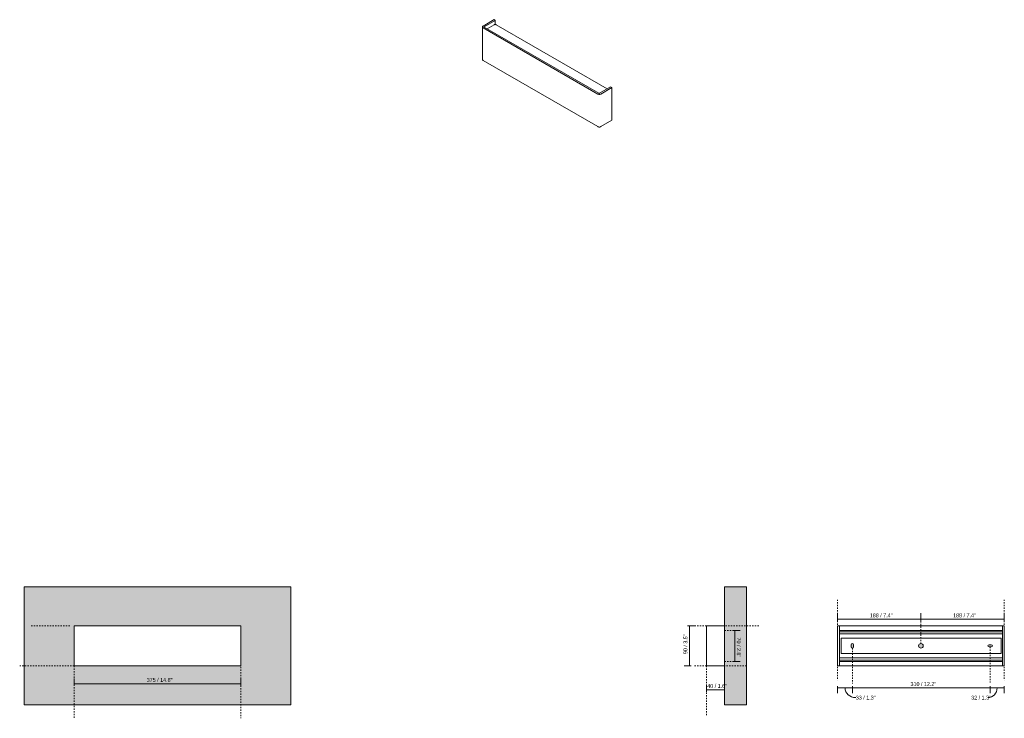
# Model space of a CAD drawing. Header units: millimetres. Extents: x -6890 to -4674, y 137 to 6910.
# Tile 1 of 2: x -6890 to -4674, y 137 to 1710. Entities that reach past the tile are written whole.
import ezdxf

# ---------------------------------------------------------------- set-up
doc = ezdxf.new("R2010")
doc.units = ezdxf.units.MM
doc.linetypes.add('Dash', pattern=[6, 3, -3])
doc.layers.add('A-ANNO-DIMS', color=7, linetype='Dash', lineweight=9, true_color=0xd2d2d2)
for name, color, linetype, lineweight in [('A-ANNO-DIMS-4', 7, 'Continuous', 9), ('A-DETL-GENF', 7, 'Continuous', 9), ('A-WALL', 7, 'Continuous', 9), ('A-WALL-PATT', 7, 'Continuous', 9), ('E-LITE-EQPM', 7, 'Continuous', 20)]:
    doc.layers.add(name, color=color, linetype=linetype, lineweight=lineweight)
doc.styles.add('Arial Narrow', font='ARIALN.TTF', dxfattribs={"height": 8.8})
doc.dimstyles.new('FARO_-_2_2mm_Arial_Narrow_mm_Inch_Left', dxfattribs={"dimscale": 304.8, "dimtxt": 9.006193, "dimasz": 0, "dimexe": 0.03937, "dimexo": 0.0625, "dimgap": 0.006562, "dimtad": 1, "dimdec": 0, "dimzin": 0, "dimdsep": 46, "dimtxsty": 'Arial Narrow', "dimblk1": 'NONE', "dimblk2": 'NONE', "dimsah": 1, "dimcen": 0.09, "dimadec": 0, "dimazin": 0, "dimtfac": 1, "dimtdec": 4, "dimtix": 1, "dimtmove": 0, "dimatfit": 3, "dimfxl": 0.013123, "dimfxlon": 1, "dimtvp": 1, "dimtolj": 1, "dimtzin": 0, "dimarcsym": 2})
doc.dimstyles.new('FARO_-_2_2mm_Arial_Narrow_mm_Inch_Left_1', dxfattribs={"dimscale": 304.8, "dimtxt": 9.006193, "dimasz": 0, "dimexe": 0.03937, "dimexo": 0.0625, "dimgap": 0.006562, "dimtad": 1, "dimdec": 0, "dimzin": 0, "dimdsep": 46, "dimtxsty": 'Arial Narrow', "dimblk1": 'NONE', "dimblk2": 'NONE', "dimsah": 1, "dimcen": 0.09, "dimadec": 0, "dimazin": 0, "dimtfac": 1, "dimtdec": 4, "dimtix": 1, "dimtmove": 1, "dimatfit": 3, "dimfxl": 0.013123, "dimfxlon": 1, "dimtvp": 1, "dimtolj": 1, "dimtzin": 0, "dimarcsym": 2})
doc.dimstyles.new('FARO_-_2_2mm_Arial_Narrow_mm_Inch_Right', dxfattribs={"dimscale": 304.8, "dimtxt": 9.006193, "dimasz": 0, "dimexe": 0.03937, "dimexo": 0.0625, "dimgap": 0.006562, "dimtad": 1, "dimdec": 0, "dimzin": 0, "dimdsep": 46, "dimtxsty": 'Arial Narrow', "dimblk1": 'NONE', "dimblk2": 'NONE', "dimsah": 1, "dimcen": 0.09, "dimadec": 0, "dimazin": 0, "dimtfac": 1, "dimtdec": 4, "dimtix": 1, "dimtmove": 0, "dimatfit": 3, "dimfxl": 0.013123, "dimfxlon": 1, "dimtvp": 1, "dimtolj": 1, "dimtzin": 0, "dimarcsym": 2})

# ---------------------------------------------------------------- blocks, each defined once
blk = doc.blocks.new('62822 - 62820 NASH LED White wall lamp 16W-552097-Alzado_PDF')
at = {"layer": 'E-LITE-EQPM'}
for p, q in [((-6767, 345), (-6767, 255)), ((-6767, 345), (-6762, 345)), ((-6762, 345), (-6397, 345)), ((-6397, 345), (-6392, 345)), ((-6392, 255), (-6392, 345)), ((-6762, 255), (-6767, 255)), ((-6397, 255), (-6762, 255)), ((-6392, 255), (-6397, 255))]:
    blk.add_line(p, q, dxfattribs=at)
blk = doc.blocks.new('62822 - 62820 NASH LED White wall lamp 16W-552097-00 Isometrico PDF')
at = {"layer": 'E-LITE-EQPM', "color": 251, "lineweight": 9, "true_color": 0x636466}
for p, q in [((-7096.5, 1709.8), (-7121.2, 1695.5)), ((-7118.4, 1693.8), (-7093.7, 1708.1)), ((-7093.7, 1708.1), (-7096.5, 1709.8)), ((-7093.7, 1708.1), (-7093.7, 1698.9)), ((-7122.7, 1693.4), (-7122.7, 1619.9)), ((-7121.2, 1691.4), (-6863.1, 1542.4)), ((-6860.3, 1544), (-7118.4, 1693)), ((-7096.2, 1698.5), (-7112, 1689.3)), ((-6841.7, 1554), (-7091.9, 1698.5)), ((-6863.1, 1468.9), (-7121.2, 1617.9)), ((-6834.2, 1558.3), (-6858.9, 1544)), ((-6856.1, 1542.4), (-6831.3, 1556.7)), ((-6831.3, 1556.7), (-6834.2, 1558.3)), ((-6831.3, 1556.7), (-6831.3, 1483.2)), ((-6831.3, 1483.2), (-6856.1, 1468.9))]:
    blk.add_line(p, q, dxfattribs=at)
for points in [[(-7121.2, 1695.5, 0), (-7122, 1694.9, 0), (-7122.5, 1694.2, 0), (-7122.7, 1693.4, 0), (-7122.5, 1692.7, 0), (-7122, 1692, 0), (-7121.2, 1691.4, 0)], [(-7118.4, 1693, 0), (-7118.6, 1693.1, 0), (-7118.7, 1693.3, 0), (-7118.7, 1693.4, 0), (-7118.7, 1693.6, 0), (-7118.6, 1693.7, 0), (-7118.4, 1693.8, 0)], [(-7091.9, 1698.5, 0), (-7092.6, 1698.7, 0), (-7093.3, 1698.9, 0), (-7094.1, 1699, 0), (-7094.8, 1698.9, 0), (-7095.5, 1698.7, 0), (-7096.2, 1698.5, 0)], [(-7121.2, 1617.9, 0), (-7122, 1618.5, 0), (-7122.5, 1619.2, 0), (-7122.7, 1619.9, 0)], [(-6863.1, 1542.4, 0), (-6862.1, 1541.9, 0), (-6860.9, 1541.6, 0), (-6859.6, 1541.5, 0), (-6858.3, 1541.6, 0), (-6857.1, 1541.9, 0), (-6856.1, 1542.4, 0)], [(-6858.9, 1544, 0), (-6859.1, 1543.9, 0), (-6859.3, 1543.9, 0), (-6859.6, 1543.8, 0), (-6859.9, 1543.9, 0), (-6860.1, 1543.9, 0), (-6860.3, 1544, 0)], [(-6856.1, 1468.9, 0), (-6857.1, 1468.4, 0), (-6858.3, 1468.1, 0), (-6859.6, 1468, 0), (-6860.9, 1468.1, 0), (-6862.1, 1468.4, 0), (-6863.1, 1468.9, 0)]]:
    blk.add_polyline3d(points, dxfattribs=at)
blk = doc.blocks.new('62822 - 62820 NASH LED White wall lamp 16W-552097-Lateral_PDF')
at = {"layer": 'E-LITE-EQPM'}
for p, q in [((-3309, 345), (-3309, 255)), ((-3309, 345), (-3304, 345)), ((-3304, 345), (-3269, 345)), ((-3304, 255), (-3309, 255)), ((-3269, 255), (-3304, 255))]:
    blk.add_line(p, q, dxfattribs=at)
blk = doc.blocks.new('62822 - 62820 NASH LED White wall lamp 16W-552097-Alzado_PDF Fixing')
at = {"layer": 'E-LITE-EQPM', "color": 253, "lineweight": 9, "true_color": 0xaaaaaa}
for p, q in [((6392, 345), (6396, 345)), ((6392, 345), (6392, 255)), ((6396, 345), (6397, 345)), ((6396, 345), (6396, 255)), ((6396, 334.9), (6399, 334.9)), ((6397, 345), (6762, 345)), ((6399, 334.9), (6760, 334.9)), ((6760, 334.9), (6763, 334.9)), ((6762, 345), (6763, 345)), ((6763, 345), (6767, 345)), ((6763, 345), (6763, 255)), ((6767, 345), (6767, 255)), ((6397.5, 331.9), (6396, 331.9)), ((6396, 326.9), (6763, 326.9)), ((6399, 331.9), (6397.5, 331.9)), ((6760, 331.9), (6399, 331.9)), ((6761.5, 331.9), (6760, 331.9)), ((6763, 331.9), (6761.5, 331.9)), ((6396, 273.1), (6763, 273.1)), ((6397.5, 268.1), (6396, 268.1)), ((6397.5, 268.1), (6399, 268.1)), ((6399, 268.1), (6760, 268.1)), ((6760, 268.1), (6761.5, 268.1)), ((6763, 268.1), (6761.5, 268.1)), ((6396, 255), (6392, 255)), ((6399, 265.1), (6396, 265.1)), ((6397, 255), (6396, 255)), ((6762, 255), (6397, 255)), ((6760, 265.1), (6399, 265.1)), ((6763, 265.1), (6760, 265.1)), ((6763, 255), (6762, 255)), ((6767, 255), (6763, 255))]:
    blk.add_line(p, q, dxfattribs=at)
blk = doc.blocks.new('DIMBLOCK1-Alzado_PDF')
at = {"layer": 'A-ANNO-DIMS-4', "color": 251, "true_color": 0x5b5b5b, "transparency": 16777216}
for p, q in [((-6767, 214), (-6767, 226.2)), ((-6392, 214), (-6392, 226.2)), ((-6767, 214.2), (-6392, 214.2)), ((-6767, 214.2), (-6767, 210.2)), ((-6392, 214.2), (-6392, 210.2))]:
    blk.add_line(p, q, dxfattribs=at)
at = {"layer": 'A-ANNO-DIMS-4', "color": 0, "transparency": 16777216, "insert": (-6603.7, 227.6), "char_height": 8.8, "width": 58.154, "attachment_point": 1, "line_spacing_factor": 0.974696, "style": 'Arial Narrow'}
blk.add_mtext('375 / 14.8"', dxfattribs=at)
blk = doc.blocks.new('_None')
blk = doc.blocks.new('DIMBLOCK5-Lateral_PDF')
at = {"layer": 'A-ANNO-DIMS-4', "color": 251, "true_color": 0x5b5b5b, "transparency": 16777216}
for p, q in [((-5382.6, 345), (-5386.6, 345)), ((-5382.9, 345), (-5370.6, 345)), ((-5382.6, 345), (-5382.6, 255)), ((-5378.6, 255), (-5394.6, 255)), ((-5382.6, 255), (-5378.6, 255))]:
    blk.add_line(p, q, dxfattribs=at)
at = {"layer": 'A-ANNO-DIMS-4', "color": 0, "transparency": 16777216, "insert": (-5396, 281.3), "char_height": 8.8, "width": 44.774, "attachment_point": 1, "rotation": 90, "line_spacing_factor": 0.974696, "style": 'Arial Narrow'}
blk.add_mtext('90 / 3.5"', dxfattribs=at)
blk = doc.blocks.new('DIMBLOCK6-Lateral_PDF')
at = {"layer": 'A-ANNO-DIMS-4', "color": 251, "true_color": 0x5b5b5b, "transparency": 16777216}
for p, q in [((-5343.8, 200.5), (-5343.8, 212.7)), ((-5343.8, 200.7), (-5303.8, 200.7)), ((-5343.8, 200.7), (-5343.8, 196.7)), ((-5303.8, 200.5), (-5303.8, 212.7)), ((-5303.8, 200.7), (-5303.8, 196.7))]:
    blk.add_line(p, q, dxfattribs=at)
at = {"layer": 'A-ANNO-DIMS-4', "color": 0, "transparency": 16777216, "insert": (-5342.4, 214.1), "char_height": 8.8, "width": 44.774, "attachment_point": 1, "line_spacing_factor": 0.974696, "style": 'Arial Narrow'}
blk.add_mtext('40 / 1.6"', dxfattribs=at)
blk = doc.blocks.new('DIMBLOCK7-Lateral_PDF')
at = {"layer": 'A-ANNO-DIMS-4', "color": 251, "true_color": 0x5b5b5b, "transparency": 16777216}
for p, q in [((-5280.4, 334.9), (-5284.4, 334.9)), ((-5280.6, 334.9), (-5268.4, 334.9)), ((-5280.4, 334.9), (-5280.4, 265.1)), ((-5280.4, 265.1), (-5284.4, 265.1)), ((-5280.6, 265.1), (-5268.4, 265.1))]:
    blk.add_line(p, q, dxfattribs=at)
at = {"layer": 'A-ANNO-DIMS-4', "color": 0, "transparency": 16777216, "insert": (-5267, 318.7), "char_height": 8.8, "width": 44.774, "attachment_point": 1, "rotation": 270, "line_spacing_factor": 0.974696, "style": 'Arial Narrow'}
blk.add_mtext('70 / 2.8"', dxfattribs=at)
blk = doc.blocks.new('DIMBLOCK8-Alzado_PDF Fixing')
at = {"layer": 'A-ANNO-DIMS-4', "color": 251, "true_color": 0x5b5b5b, "transparency": 16777216}
for p, q in [((-5049, 209.2), (-5049, 193.2)), ((-5049, 205.2), (-5049, 209.2)), ((-5049, 205.2), (-5015.7, 205.2)), ((-5015.7, 209.2), (-5015.7, 193.2)), ((-5015.7, 205.2), (-5015.7, 209.2))]:
    blk.add_line(p, q, dxfattribs=at)
blk.add_ellipse((-5008.1, 205.2), major_axis=(24.2, 0), ratio=0.892788, start_param=3.141593, end_param=4.712389, dxfattribs=at)
at = {"layer": 'A-ANNO-DIMS-4', "color": 0, "transparency": 16777216, "insert": (-5008.1, 187.8), "char_height": 8.8, "width": 44.774, "attachment_point": 1, "line_spacing_factor": 0.974696, "style": 'Arial Narrow'}
blk.add_mtext('33 / 1.3"', dxfattribs=at)
blk = doc.blocks.new('DIMBLOCK9-Alzado_PDF Fixing')
at = {"layer": 'A-ANNO-DIMS-4', "color": 251, "true_color": 0x5b5b5b, "transparency": 16777216}
for p, q in [((-5015.7, 209.2), (-5015.7, 193.2)), ((-5015.7, 205.2), (-5015.7, 209.2)), ((-5015.7, 205.2), (-4705.9, 205.2)), ((-4705.9, 209.2), (-4705.9, 193.2)), ((-4705.9, 205.2), (-4705.9, 209.2))]:
    blk.add_line(p, q, dxfattribs=at)
at = {"layer": 'A-ANNO-DIMS-4', "color": 0, "transparency": 16777216, "insert": (-4885, 218.5), "char_height": 8.8, "width": 58.154, "attachment_point": 1, "line_spacing_factor": 0.974696, "style": 'Arial Narrow'}
blk.add_mtext('310 / 12.2"', dxfattribs=at)
blk = doc.blocks.new('DIMBLOCK10-Alzado_PDF Fixing')
at = {"layer": 'A-ANNO-DIMS-4', "color": 251, "true_color": 0x5b5b5b, "transparency": 16777216}
for p, q in [((-4705.9, 209.2), (-4705.9, 193.2)), ((-4705.9, 205.2), (-4705.9, 209.2)), ((-4705.9, 205.2), (-4674, 205.2)), ((-4674, 209.2), (-4674, 193.2)), ((-4674, 205.2), (-4674, 209.2))]:
    blk.add_line(p, q, dxfattribs=at)
blk.add_ellipse((-4711.2, 205.2), major_axis=(0, 21.6), ratio=0.981212, start_param=3.141593, end_param=4.712389, dxfattribs=at)
at = {"layer": 'A-ANNO-DIMS-4', "color": 0, "transparency": 16777216, "insert": (-4748.5, 187.8), "char_height": 8.8, "width": 44.774, "attachment_point": 1, "line_spacing_factor": 0.974696, "style": 'Arial Narrow'}
blk.add_mtext('32 / 1.3"', dxfattribs=at)
blk = doc.blocks.new('DIMBLOCK11-Alzado_PDF Fixing')
at = {"layer": 'A-ANNO-DIMS-4', "color": 251, "true_color": 0x5b5b5b, "transparency": 16777216}
for p, q in [((-5049, 359.5), (-5049, 371.7)), ((-5049, 359.7), (-4861.5, 359.7)), ((-5049, 359.7), (-5049, 355.7)), ((-4861.5, 359.5), (-4861.5, 371.7)), ((-4861.5, 359.7), (-4861.5, 355.7))]:
    blk.add_line(p, q, dxfattribs=at)
at = {"layer": 'A-ANNO-DIMS-4', "color": 0, "transparency": 16777216, "insert": (-4976.7, 373.1), "char_height": 8.8, "width": 51.464, "attachment_point": 1, "line_spacing_factor": 0.974696, "style": 'Arial Narrow'}
blk.add_mtext('188 / 7.4"', dxfattribs=at)
blk = doc.blocks.new('DIMBLOCK12-Alzado_PDF Fixing')
at = {"layer": 'A-ANNO-DIMS-4', "color": 251, "true_color": 0x5b5b5b, "transparency": 16777216}
for p, q in [((-4861.5, 359.5), (-4861.5, 371.7)), ((-4861.5, 359.7), (-4674, 359.7)), ((-4861.5, 359.7), (-4861.5, 355.7)), ((-4674, 359.5), (-4674, 371.7)), ((-4674, 359.7), (-4674, 355.7))]:
    blk.add_line(p, q, dxfattribs=at)
at = {"layer": 'A-ANNO-DIMS-4', "color": 0, "transparency": 16777216, "insert": (-4789.2, 373.1), "char_height": 8.8, "width": 51.464, "attachment_point": 1, "line_spacing_factor": 0.974696, "style": 'Arial Narrow'}
blk.add_mtext('188 / 7.4"', dxfattribs=at)

msp = doc.modelspace()

# ---------------------------------------------------------------- hatches: boundary and pattern name
at = {"layer": 'A-DETL-GENF', "true_color": 0xc0c0c0}
h = msp.add_hatch(color=9, dxfattribs=at)
h.paths.add_polyline_path([(-4861.5, 294.8), (-4860, 295), (-4858.9, 295.5), (-4857.8, 296.3), (-4856.9, 297.4), (-4856.4, 298.6), (-4856.2, 300), (-4856.4, 301.4), (-4857, 302.7), (-4857.8, 303.7), (-4858.9, 304.5), (-4860.1, 305.1), (-4861.5, 305.2), (-4862.8, 305.1), (-4864.1, 304.5), (-4865.2, 303.7), (-4866, 302.6), (-4866.5, 301.4), (-4866.7, 300), (-4866.5, 298.6), (-4866, 297.4), (-4865.2, 296.3), (-4864.1, 295.5), (-4862.8, 294.9)])
h.paths.add_polyline_path([(-5015.9, 295), (-5015.3, 295.1), (-5014.7, 295.3), (-5014.1, 295.7), (-5013.7, 296.2), (-5013.5, 296.8), (-5013.4, 297.5), (-5013.4, 302.7), (-5013.5, 303.1), (-5013.7, 303.7), (-5014.1, 304.3), (-5014.7, 304.7), (-5015.3, 304.9), (-5015.9, 305), (-5016.6, 304.9), (-5017.2, 304.7), (-5017.7, 304.3), (-5018.1, 303.7), (-5018.3, 303.1), (-5018.4, 302.5), (-5018.4, 297.5), (-5018.3, 296.7), (-5018.1, 296.2), (-5017.7, 295.7), (-5017.2, 295.3), (-5016.6, 295.1)])
h.paths.add_polyline_path([(-4708.4, 297.5), (-4703.4, 297.5), (-4702.8, 297.6), (-4702.2, 297.8), (-4701.6, 298.2), (-4701.2, 298.7), (-4701, 299.3), (-4700.9, 300), (-4701, 300.6), (-4701.2, 301.2), (-4701.6, 301.8), (-4702.2, 302.2), (-4702.8, 302.4), (-4703.6, 302.5), (-4708.4, 302.5), (-4709.1, 302.4), (-4709.7, 302.2), (-4710.2, 301.8), (-4710.6, 301.2), (-4710.8, 300.6), (-4710.9, 300), (-4710.8, 299.3), (-4710.6, 298.7), (-4710.2, 298.2), (-4709.7, 297.8), (-4709.1, 297.6)])
at = {"layer": 'A-WALL', "true_color": 0xf7f7f7}
h = msp.add_hatch(color=7, dxfattribs=at)
h.paths.add_polyline_path([(-6279.5, 167), (-6279.5, 433), (-6879.5, 433), (-6879.5, 167), (-6417, 167)])
h.paths.add_polyline_path([(-6394.5, 255), (-6767, 255), (-6767, 345), (-6392, 345), (-6392, 255), (-6393.5, 255)])
at = {"layer": 'A-WALL-PATT', "true_color": 0xf7f7f7}
msp.add_hatch(color=7, dxfattribs=at).paths.add_polyline_path([(-5303.8, 167), (-5253.8, 167), (-5253.8, 433), (-5303.8, 433), (-5303.8, 294.3)])

# ---------------------------------------------------------------- linework, layer by layer
at = {"layer": 'A-ANNO-DIMS'}
for p, q in [((-5049, 341.2), (-5049, 403.5)), ((-4674, 341.2), (-4674, 403.5)), ((-4861.5, 304.5), (-4861.5, 374.5)), ((-6777, 345), (-6867, 345)), ((-5343.8, 345), (-5386.2, 345)), ((-5226.2, 345), (-5303.8, 345)), ((-5303.8, 334.9), (-5278.8, 334.9)), ((-5015.7, 295), (-5015.7, 215)), ((-4705.9, 297.5), (-4705.9, 217.5)), ((-6767, 255), (-6889.5, 255)), ((-6767, 255), (-6767, 136.8)), ((-6392, 258.9), (-6392, 136.8)), ((-5343.8, 255), (-5373.8, 255)), ((-5343.8, 255), (-5343.8, 143.1)), ((-5303.8, 265.1), (-5278.8, 265.1)), ((-5253.8, 255), (-5303.8, 255)), ((-5049, 258.8), (-5049, 222.5)), ((-4674, 258.8), (-4674, 222.5))]:
    msp.add_line(p, q, dxfattribs=at)
at = {"layer": 'A-WALL', "color": 253, "true_color": 0xaaaaaa}
for p, q in [((-6279.5, 433), (-6879.5, 433)), ((-6879.5, 433), (-6879.5, 167)), ((-6279.5, 167), (-6279.5, 433)), ((-5303.8, 433), (-5303.8, 167)), ((-5253.8, 433), (-5303.8, 433)), ((-5253.8, 167), (-5253.8, 433)), ((-6879.5, 167), (-6279.5, 167)), ((-5303.8, 167), (-5253.8, 167))]:
    msp.add_line(p, q, dxfattribs=at)
at = {"layer": 'E-LITE-EQPM'}
for p, q in [((-5041, 317.5), (-5041, 282.5)), ((-4680.8, 317.5), (-5041, 317.5)), ((-4680.8, 282.5), (-4680.8, 317.5)), ((-5018.4, 302.5), (-5018.4, 297.5)), ((-5013.4, 297.5), (-5013.4, 302.5)), ((-4703.4, 302.5), (-4708.4, 302.5)), ((-4708.4, 297.5), (-4703.4, 297.5)), ((-5041, 282.5), (-4680.8, 282.5))]:
    msp.add_line(p, q, dxfattribs=at)
for centre, radius, start, end in [((-5015.9, 302.5), 2.5, 0, 180), ((-5015.9, 297.5), 2.5, 180, 360), ((-4861.5, 300), 5.23, 0, 180), ((-4861.5, 300), 5.23, 180, 0), ((-4708.4, 300), 2.5, 90, 270), ((-4703.4, 300), 2.5, 270, 90)]:
    msp.add_arc(centre, radius, start, end, dxfattribs=at)

# ---------------------------------------------------------------- block references
at = {"layer": 'E-LITE-EQPM', "color": 7, "lineweight": 9, "true_color": 0xfcfcfc}
msp.add_blockref('62822 - 62820 NASH LED White wall lamp 16W-552097-00 Isometrico PDF', (1274.3, 0), dxfattribs=at)
at = {"layer": 'E-LITE-EQPM'}
for name, p in [('62822 - 62820 NASH LED White wall lamp 16W-552097-Alzado_PDF', (0, 0)), ('62822 - 62820 NASH LED White wall lamp 16W-552097-Lateral_PDF', (-2034.8, 0))]:
    msp.add_blockref(name, p, dxfattribs=at)
at = {"layer": 'E-LITE-EQPM', "color": 253, "lineweight": 9, "true_color": 0xaaaaaa}
msp.add_blockref('62822 - 62820 NASH LED White wall lamp 16W-552097-Alzado_PDF Fixing', (-11441, 0), dxfattribs=at)

# ---------------------------------------------------------------- dimensions: what is measured, and where the dimension line sits
at = {"layer": 'A-ANNO-DIMS', "color": 251, "linetype": 'Continuous', "true_color": 0x5b5b5b}
for base, p1, p2, override, picture, middle in [((-4861.4773637, 359.7440484), (-5048.9773637, 355.7440484), (-4861.4773637, 355.7440484), {"dimpost": '<>', "dimfxl": 187.5}, 'DIMBLOCK11-Alzado_PDF Fixing', (-4955.2273637, 367.4406378)), ((-4673.9773637, 359.7440484), (-4861.4773637, 355.7440484), (-4673.9773637, 355.7440484), {"dimpost": '<>', "dimfxl": 187.5}, 'DIMBLOCK12-Alzado_PDF Fixing', (-4767.7273637, 367.4406378)), ((-6392, 214.2), (-6767, 210.2), (-6392, 210.2), {"dimpost": '<>', "dimfxl": 375}, 'DIMBLOCK1-Alzado_PDF', (-6579.5, 221.9)), ((-5303.8, 200.7), (-5343.8, 196.7), (-5303.8, 196.7), {"dimpost": '<>', "dimfxl": 40}, 'DIMBLOCK6-Lateral_PDF', (-5323.8, 208.4)), ((-4705.9, 205.2), (-5015.7, 209.2), (-4705.9, 209.2), {"dimpost": '<>', "dimfxl": 309.773657}, 'DIMBLOCK9-Alzado_PDF Fixing', (-4860.8, 212.9))]:
    dim = msp.add_linear_dim(base=base, p1=p1, p2=p2, dimstyle='FARO_-_2_2mm_Arial_Narrow_mm_Inch_Left', override=override, dxfattribs=at)
    dim.commit()
    dim.dimension.update_dxf_attribs({"geometry": picture, "text_midpoint": middle})
for base, p1, p2, dimstyle, override, picture, middle in [((-5382.6, 255), (-5386.6, 345), (-5378.6, 255), 'FARO_-_2_2mm_Arial_Narrow_mm_Inch_Left', {"dimpost": '<>', "dimfxl": 90.354856}, 'DIMBLOCK5-Lateral_PDF', (-5390.3, 300)), ((-5280.4, 265.1), (-5284.4, 334.9), (-5284.4, 265.1), 'FARO_-_2_2mm_Arial_Narrow_mm_Inch_Right', {"dimtad": 4, "dimpost": '<>', "dimfxl": 69.884048}, 'DIMBLOCK7-Lateral_PDF', (-5272.7, 300))]:
    dim = msp.add_linear_dim(base=base, p1=p1, p2=p2, angle=90, dimstyle=dimstyle, override=override, dxfattribs=at)
    dim.commit()
    dim.dimension.update_dxf_attribs({"geometry": picture, "text_midpoint": middle})
for base, p1, p2, override, picture, middle in [((-5015.7, 205.2), (-5049, 209.2), (-5015.7, 209.2), {"dimpost": '<>', "dimfxl": 33.295623}, 'DIMBLOCK8-Alzado_PDF Fixing', (-4985.7, 181.9)), ((-4674, 205.2), (-4705.9, 209.2), (-4674, 209.2), {"dimpost": '<>', "dimfxl": 31.930719}, 'DIMBLOCK10-Alzado_PDF Fixing', (-4726.1, 181.9))]:
    dim = msp.add_linear_dim(base=base, p1=p1, p2=p2, dimstyle='FARO_-_2_2mm_Arial_Narrow_mm_Inch_Left_1', override=override, dxfattribs=at)
    dim.commit()
    dim.dimension.update_dxf_attribs({"geometry": picture, "text_midpoint": middle, "dimtype": 160})

doc.saveas('drawing.dxf')
